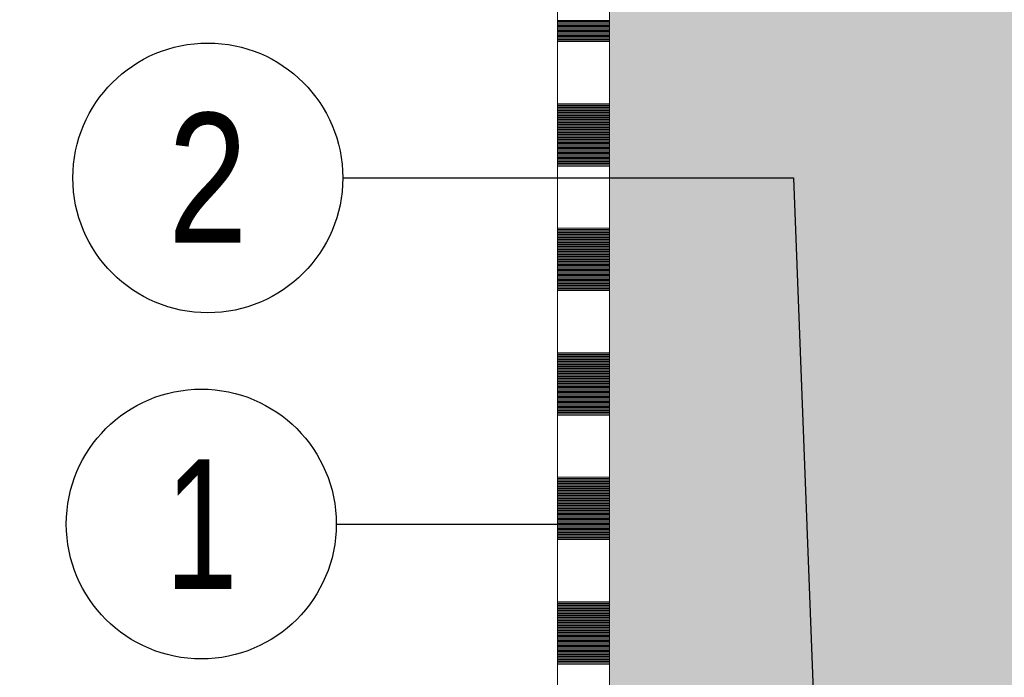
# Model space of a CAD drawing. Header units: millimetres. Extents: x 29003 to 60673, y -60985 to 17010.
# Tile 35 of 128: x 43278 to 44226, y -38376 to -37742. Entities that reach past the tile are written whole.
import ezdxf

# ---------------------------------------------------------------- set-up
doc = ezdxf.new("R2010")
doc.units = ezdxf.units.MM
doc.header["$PDMODE"] = 65
for name, color, linetype, lineweight in [('XR$1$ŘEZY_1', 7, 'Continuous', 25), ('XR$2$ŘEZY - KOTY_ TEXTY_1', 7, 'Continuous', 25), ('XR$3$ŘEZY - FILING_1', 7, 'Continuous', 25)]:
    doc.layers.add(name, color=color, linetype=linetype, lineweight=lineweight)
doc.styles.add('ARIAL', font='ARIAL.TTF')
doc.styles.add('ARIALNARROW', font='ARIALN.TTF')
doc.dimstyles.new('DIMSTYLE_4', dxfattribs={"dimtxt": 100, "dimasz": 150, "dimexe": 0, "dimexo": 0, "dimgap": 50, "dimtad": 2, "dimdec": 0, "dimrnd": 5, "dimzin": 12, "dimdsep": 46, "dimtxsty": 'ARIALNARROW', "dimblk1": 'ALL_ML_STRICH', "dimblk2": 'ALL_ML_STRICH', "dimsah": 1, "dimcen": 0, "dimclrd": 6, "dimclre": 6, "dimclrt": 6, "dimadec": 0, "dimazin": 0, "dimtfac": 1, "dimtdec": 0, "dimtix": 1, "dimtmove": 2, "dimatfit": 3, "dimfxl": 0, "dimtzin": 0, "dimlwd": 0, "dimlwe": 13, "dimarcsym": 0})

# ---------------------------------------------------------------- blocks, each defined once
blk = doc.blocks.new('VZOROVÁ ČÁRA_15')
at = {"layer": 'XR$1$ŘEZY_1', "color": 1, "linetype": 'Continuous', "lineweight": 13}
for p, q in [((43795.88, -37703.33), (43795.88, -37763.33)), ((43795.88, -37703.33), (43795.88, -37763.33)), ((43795.88, -37703.33), (43795.88, -37763.33)), ((43795.88, -37703.33), (43795.88, -37763.33)), ((43795.88, -37703.33), (43795.88, -37763.33)), ((43845.88, -37703.33), (43845.88, -37763.33)), ((43795.88, -37742.93), (43845.88, -37742.93)), ((43795.88, -37744.13), (43845.88, -37744.13)), ((43795.88, -37745.33), (43845.88, -37745.33)), ((43795.88, -37746.53), (43845.88, -37746.53)), ((43795.88, -37747.73), (43845.88, -37747.73)), ((43795.88, -37748.93), (43845.88, -37748.93)), ((43795.88, -37750.13), (43845.88, -37750.13)), ((43795.88, -37751.33), (43845.88, -37751.33)), ((43795.88, -37752.53), (43845.88, -37752.53)), ((43795.88, -37753.73), (43845.88, -37753.73)), ((43795.88, -37754.93), (43845.88, -37754.93)), ((43795.88, -37756.13), (43845.88, -37756.13)), ((43795.88, -37757.33), (43845.88, -37757.33)), ((43795.88, -37758.53), (43845.88, -37758.53)), ((43795.88, -37759.73), (43845.88, -37759.73)), ((43795.88, -37760.93), (43845.88, -37760.93)), ((43795.88, -37762.13), (43845.88, -37762.13)), ((43795.88, -37763.33), (43845.88, -37763.33)), ((43845.88, -37763.33), (43845.88, -37823.33)), ((43795.88, -37823.33), (43845.88, -37823.33)), ((43795.88, -37823.33), (43795.88, -37883.33)), ((43795.88, -37823.33), (43795.88, -37883.33)), ((43795.88, -37823.33), (43795.88, -37883.33)), ((43795.88, -37823.33), (43795.88, -37883.33)), ((43795.88, -37823.33), (43795.88, -37883.33)), ((43795.88, -37824.53), (43845.88, -37824.53)), ((43795.88, -37825.73), (43845.88, -37825.73)), ((43795.88, -37826.93), (43845.88, -37826.93)), ((43795.88, -37828.13), (43845.88, -37828.13)), ((43795.88, -37829.33), (43845.88, -37829.33)), ((43845.88, -37823.33), (43845.88, -37883.33)), ((43795.88, -37830.53), (43845.88, -37830.53)), ((43795.88, -37831.73), (43845.88, -37831.73)), ((43795.88, -37832.93), (43845.88, -37832.93)), ((43795.88, -37834.13), (43845.88, -37834.13)), ((43795.88, -37835.33), (43845.88, -37835.33)), ((43795.88, -37836.53), (43845.88, -37836.53)), ((43795.88, -37837.73), (43845.88, -37837.73)), ((43795.88, -37838.93), (43845.88, -37838.93)), ((43795.88, -37840.13), (43845.88, -37840.13)), ((43795.88, -37841.33), (43845.88, -37841.33)), ((43795.88, -37842.53), (43845.88, -37842.53)), ((43795.88, -37843.73), (43845.88, -37843.73)), ((43795.88, -37844.93), (43845.88, -37844.93)), ((43795.88, -37846.13), (43845.88, -37846.13)), ((43795.88, -37847.33), (43845.88, -37847.33)), ((43795.88, -37848.53), (43845.88, -37848.53)), ((43795.88, -37849.73), (43845.88, -37849.73)), ((43795.88, -37850.93), (43845.88, -37850.93)), ((43795.88, -37852.13), (43845.88, -37852.13)), ((43795.88, -37853.33), (43845.88, -37853.33)), ((43795.88, -37854.53), (43845.88, -37854.53)), ((43795.88, -37855.73), (43845.88, -37855.73)), ((43795.88, -37856.93), (43845.88, -37856.93)), ((43795.88, -37858.13), (43845.88, -37858.13)), ((43795.88, -37859.33), (43845.88, -37859.33)), ((43795.88, -37860.53), (43845.88, -37860.53)), ((43795.88, -37861.73), (43845.88, -37861.73)), ((43795.88, -37862.93), (43845.88, -37862.93)), ((43795.88, -37864.13), (43845.88, -37864.13)), ((43795.88, -37865.33), (43845.88, -37865.33)), ((43795.88, -37866.53), (43845.88, -37866.53)), ((43795.88, -37867.73), (43845.88, -37867.73)), ((43795.88, -37868.93), (43845.88, -37868.93)), ((43795.88, -37870.13), (43845.88, -37870.13)), ((43795.88, -37871.33), (43845.88, -37871.33)), ((43795.88, -37872.53), (43845.88, -37872.53)), ((43795.88, -37873.73), (43845.88, -37873.73)), ((43795.88, -37874.93), (43845.88, -37874.93)), ((43795.88, -37876.13), (43845.88, -37876.13)), ((43795.88, -37877.33), (43845.88, -37877.33)), ((43795.88, -37878.53), (43845.88, -37878.53)), ((43795.88, -37879.73), (43845.88, -37879.73)), ((43795.88, -37880.93), (43845.88, -37880.93)), ((43795.88, -37882.13), (43845.88, -37882.13)), ((43795.88, -37883.33), (43845.88, -37883.33)), ((43845.88, -37883.33), (43845.88, -37943.33)), ((43795.88, -37943.33), (43845.88, -37943.33)), ((43795.88, -37943.33), (43795.88, -38003.33)), ((43795.88, -37943.33), (43795.88, -38003.33)), ((43795.88, -37943.33), (43795.88, -38003.33)), ((43795.88, -37943.33), (43795.88, -38003.33)), ((43795.88, -37943.33), (43795.88, -38003.33)), ((43795.88, -37944.53), (43845.88, -37944.53)), ((43795.88, -37945.73), (43845.88, -37945.73)), ((43795.88, -37946.93), (43845.88, -37946.93)), ((43795.88, -37948.13), (43845.88, -37948.13)), ((43795.88, -37949.33), (43845.88, -37949.33)), ((43795.88, -37950.53), (43845.88, -37950.53)), ((43795.88, -37951.73), (43845.88, -37951.73)), ((43845.88, -37943.33), (43845.88, -38003.33)), ((43795.88, -37952.93), (43845.88, -37952.93)), ((43795.88, -37954.13), (43845.88, -37954.13)), ((43795.88, -37955.33), (43845.88, -37955.33)), ((43795.88, -37956.53), (43845.88, -37956.53)), ((43795.88, -37957.73), (43845.88, -37957.73)), ((43795.88, -37958.93), (43845.88, -37958.93)), ((43795.88, -37960.13), (43845.88, -37960.13)), ((43795.88, -37961.33), (43845.88, -37961.33)), ((43795.88, -37962.53), (43845.88, -37962.53)), ((43795.88, -37963.73), (43845.88, -37963.73)), ((43795.88, -37964.93), (43845.88, -37964.93)), ((43795.88, -37966.13), (43845.88, -37966.13)), ((43795.88, -37967.33), (43845.88, -37967.33)), ((43795.88, -37968.53), (43845.88, -37968.53)), ((43795.88, -37969.73), (43845.88, -37969.73)), ((43795.88, -37970.93), (43845.88, -37970.93)), ((43795.88, -37972.13), (43845.88, -37972.13)), ((43795.88, -37973.33), (43845.88, -37973.33)), ((43795.88, -37974.53), (43845.88, -37974.53)), ((43795.88, -37975.73), (43845.88, -37975.73)), ((43795.88, -37976.93), (43845.88, -37976.93)), ((43795.88, -37978.13), (43845.88, -37978.13)), ((43795.88, -37979.33), (43845.88, -37979.33)), ((43795.88, -37980.53), (43845.88, -37980.53)), ((43795.88, -37981.73), (43845.88, -37981.73)), ((43795.88, -37982.93), (43845.88, -37982.93)), ((43795.88, -37984.13), (43845.88, -37984.13)), ((43795.88, -37985.33), (43845.88, -37985.33)), ((43795.88, -37986.53), (43845.88, -37986.53)), ((43795.88, -37987.73), (43845.88, -37987.73)), ((43795.88, -37988.93), (43845.88, -37988.93)), ((43795.88, -37990.13), (43845.88, -37990.13)), ((43795.88, -37991.33), (43845.88, -37991.33)), ((43795.88, -37992.53), (43845.88, -37992.53)), ((43795.88, -37993.73), (43845.88, -37993.73)), ((43795.88, -37994.93), (43845.88, -37994.93)), ((43795.88, -37996.13), (43845.88, -37996.13)), ((43795.88, -37997.33), (43845.88, -37997.33)), ((43795.88, -37998.53), (43845.88, -37998.53)), ((43795.88, -37999.73), (43845.88, -37999.73)), ((43795.88, -38000.93), (43845.88, -38000.93)), ((43795.88, -38002.13), (43845.88, -38002.13)), ((43795.88, -38003.33), (43845.88, -38003.33)), ((43845.88, -38003.33), (43845.88, -38063.33)), ((43795.88, -38063.33), (43845.88, -38063.33)), ((43795.88, -38063.33), (43795.88, -38123.33)), ((43795.88, -38063.33), (43795.88, -38123.33)), ((43795.88, -38063.33), (43795.88, -38123.33)), ((43795.88, -38063.33), (43795.88, -38123.33)), ((43795.88, -38063.33), (43795.88, -38123.33)), ((43795.88, -38064.53), (43845.88, -38064.53)), ((43795.88, -38065.73), (43845.88, -38065.73)), ((43845.88, -38063.33), (43845.88, -38123.33)), ((43795.88, -38066.93), (43845.88, -38066.93)), ((43795.88, -38068.13), (43845.88, -38068.13)), ((43795.88, -38069.33), (43845.88, -38069.33)), ((43795.88, -38070.53), (43845.88, -38070.53)), ((43795.88, -38071.73), (43845.88, -38071.73)), ((43795.88, -38072.93), (43845.88, -38072.93)), ((43795.88, -38074.13), (43845.88, -38074.13)), ((43795.88, -38075.33), (43845.88, -38075.33)), ((43795.88, -38076.53), (43845.88, -38076.53)), ((43795.88, -38077.73), (43845.88, -38077.73)), ((43795.88, -38078.93), (43845.88, -38078.93)), ((43795.88, -38080.13), (43845.88, -38080.13)), ((43795.88, -38081.33), (43845.88, -38081.33)), ((43795.88, -38082.53), (43845.88, -38082.53)), ((43795.88, -38083.73), (43845.88, -38083.73)), ((43795.88, -38084.93), (43845.88, -38084.93)), ((43795.88, -38086.13), (43845.88, -38086.13)), ((43795.88, -38087.33), (43845.88, -38087.33)), ((43795.88, -38088.53), (43845.88, -38088.53)), ((43795.88, -38089.73), (43845.88, -38089.73)), ((43795.88, -38090.93), (43845.88, -38090.93)), ((43795.88, -38092.13), (43845.88, -38092.13)), ((43795.88, -38093.33), (43845.88, -38093.33)), ((43795.88, -38094.53), (43845.88, -38094.53)), ((43795.88, -38095.73), (43845.88, -38095.73)), ((43795.88, -38096.93), (43845.88, -38096.93)), ((43795.88, -38098.13), (43845.88, -38098.13)), ((43795.88, -38099.33), (43845.88, -38099.33)), ((43795.88, -38100.53), (43845.88, -38100.53)), ((43795.88, -38101.73), (43845.88, -38101.73)), ((43795.88, -38102.93), (43845.88, -38102.93)), ((43795.88, -38104.13), (43845.88, -38104.13)), ((43795.88, -38105.33), (43845.88, -38105.33)), ((43795.88, -38106.53), (43845.88, -38106.53)), ((43795.88, -38107.73), (43845.88, -38107.73)), ((43795.88, -38108.93), (43845.88, -38108.93)), ((43795.88, -38110.13), (43845.88, -38110.13)), ((43795.88, -38111.33), (43845.88, -38111.33)), ((43795.88, -38112.53), (43845.88, -38112.53)), ((43795.88, -38113.73), (43845.88, -38113.73)), ((43795.88, -38114.93), (43845.88, -38114.93)), ((43795.88, -38116.13), (43845.88, -38116.13)), ((43795.88, -38117.33), (43845.88, -38117.33)), ((43795.88, -38118.53), (43845.88, -38118.53)), ((43795.88, -38119.73), (43845.88, -38119.73)), ((43795.88, -38120.93), (43845.88, -38120.93)), ((43795.88, -38122.13), (43845.88, -38122.13)), ((43795.88, -38123.33), (43845.88, -38123.33)), ((43845.88, -38123.33), (43845.88, -38183.33)), ((43795.88, -38183.33), (43845.88, -38183.33)), ((43795.88, -38183.33), (43795.88, -38243.33)), ((43795.88, -38183.33), (43795.88, -38243.33)), ((43795.88, -38183.33), (43795.88, -38243.33)), ((43795.88, -38183.33), (43795.88, -38243.33)), ((43795.88, -38183.33), (43795.88, -38243.33)), ((43795.88, -38184.53), (43845.88, -38184.53)), ((43795.88, -38185.73), (43845.88, -38185.73)), ((43795.88, -38186.93), (43845.88, -38186.93)), ((43795.88, -38188.13), (43845.88, -38188.13)), ((43795.88, -38189.33), (43845.88, -38189.33)), ((43845.88, -38183.33), (43845.88, -38243.33)), ((43795.88, -38190.53), (43845.88, -38190.53)), ((43795.88, -38191.73), (43845.88, -38191.73)), ((43795.88, -38192.93), (43845.88, -38192.93)), ((43795.88, -38194.13), (43845.88, -38194.13)), ((43795.88, -38195.33), (43845.88, -38195.33)), ((43795.88, -38196.53), (43845.88, -38196.53)), ((43795.88, -38197.73), (43845.88, -38197.73)), ((43795.88, -38198.93), (43845.88, -38198.93)), ((43795.88, -38200.13), (43845.88, -38200.13)), ((43795.88, -38201.33), (43845.88, -38201.33)), ((43795.88, -38202.53), (43845.88, -38202.53)), ((43795.88, -38203.73), (43845.88, -38203.73)), ((43795.88, -38204.93), (43845.88, -38204.93)), ((43795.88, -38206.13), (43845.88, -38206.13)), ((43795.88, -38207.33), (43845.88, -38207.33)), ((43795.88, -38208.53), (43845.88, -38208.53)), ((43795.88, -38209.73), (43845.88, -38209.73)), ((43795.88, -38210.93), (43845.88, -38210.93)), ((43795.88, -38212.13), (43845.88, -38212.13)), ((43795.88, -38213.33), (43845.88, -38213.33)), ((43795.88, -38214.53), (43845.88, -38214.53)), ((43795.88, -38215.73), (43845.88, -38215.73)), ((43795.88, -38216.93), (43845.88, -38216.93)), ((43795.88, -38218.13), (43845.88, -38218.13)), ((43795.88, -38219.33), (43845.88, -38219.33)), ((43795.88, -38220.53), (43845.88, -38220.53)), ((43795.88, -38221.73), (43845.88, -38221.73)), ((43795.88, -38222.93), (43845.88, -38222.93)), ((43795.88, -38224.13), (43845.88, -38224.13)), ((43795.88, -38225.33), (43845.88, -38225.33)), ((43795.88, -38226.53), (43845.88, -38226.53)), ((43795.88, -38227.73), (43845.88, -38227.73)), ((43795.88, -38228.93), (43845.88, -38228.93)), ((43795.88, -38230.13), (43845.88, -38230.13)), ((43795.88, -38231.33), (43845.88, -38231.33)), ((43795.88, -38232.53), (43845.88, -38232.53)), ((43795.88, -38233.73), (43845.88, -38233.73)), ((43795.88, -38234.93), (43845.88, -38234.93)), ((43795.88, -38236.13), (43845.88, -38236.13)), ((43795.88, -38237.33), (43845.88, -38237.33)), ((43795.88, -38238.53), (43845.88, -38238.53)), ((43795.88, -38239.73), (43845.88, -38239.73)), ((43795.88, -38240.93), (43845.88, -38240.93)), ((43795.88, -38242.13), (43845.88, -38242.13)), ((43795.88, -38243.33), (43845.88, -38243.33)), ((43845.88, -38243.33), (43845.88, -38303.33)), ((43795.88, -38303.33), (43845.88, -38303.33)), ((43795.88, -38303.33), (43795.88, -38363.33)), ((43795.88, -38303.33), (43795.88, -38363.33)), ((43795.88, -38303.33), (43795.88, -38363.33)), ((43795.88, -38303.33), (43795.88, -38363.33)), ((43795.88, -38303.33), (43795.88, -38363.33)), ((43845.88, -38303.33), (43845.88, -38363.33)), ((43795.88, -38304.53), (43845.88, -38304.53)), ((43795.88, -38305.73), (43845.88, -38305.73)), ((43795.88, -38306.93), (43845.88, -38306.93)), ((43795.88, -38308.13), (43845.88, -38308.13)), ((43795.88, -38309.33), (43845.88, -38309.33)), ((43795.88, -38310.53), (43845.88, -38310.53)), ((43795.88, -38311.73), (43845.88, -38311.73)), ((43795.88, -38312.93), (43845.88, -38312.93)), ((43795.88, -38314.13), (43845.88, -38314.13)), ((43795.88, -38315.33), (43845.88, -38315.33)), ((43795.88, -38316.53), (43845.88, -38316.53)), ((43795.88, -38317.73), (43845.88, -38317.73)), ((43795.88, -38318.93), (43845.88, -38318.93)), ((43795.88, -38320.13), (43845.88, -38320.13)), ((43795.88, -38321.33), (43845.88, -38321.33)), ((43795.88, -38322.53), (43845.88, -38322.53)), ((43795.88, -38323.73), (43845.88, -38323.73)), ((43795.88, -38324.93), (43845.88, -38324.93)), ((43795.88, -38326.13), (43845.88, -38326.13)), ((43795.88, -38327.33), (43845.88, -38327.33)), ((43795.88, -38328.53), (43845.88, -38328.53)), ((43795.88, -38329.73), (43845.88, -38329.73)), ((43795.88, -38330.93), (43845.88, -38330.93)), ((43795.88, -38332.13), (43845.88, -38332.13)), ((43795.88, -38333.33), (43845.88, -38333.33)), ((43795.88, -38334.53), (43845.88, -38334.53)), ((43795.88, -38335.73), (43845.88, -38335.73)), ((43795.88, -38336.93), (43845.88, -38336.93)), ((43795.88, -38338.13), (43845.88, -38338.13)), ((43795.88, -38339.33), (43845.88, -38339.33)), ((43795.88, -38340.53), (43845.88, -38340.53)), ((43795.88, -38341.73), (43845.88, -38341.73)), ((43795.88, -38342.93), (43845.88, -38342.93)), ((43795.88, -38344.13), (43845.88, -38344.13)), ((43795.88, -38345.33), (43845.88, -38345.33)), ((43795.88, -38346.53), (43845.88, -38346.53)), ((43795.88, -38347.73), (43845.88, -38347.73)), ((43795.88, -38348.93), (43845.88, -38348.93)), ((43795.88, -38350.13), (43845.88, -38350.13)), ((43795.88, -38351.33), (43845.88, -38351.33)), ((43795.88, -38352.53), (43845.88, -38352.53)), ((43795.88, -38353.73), (43845.88, -38353.73)), ((43795.88, -38354.93), (43845.88, -38354.93)), ((43795.88, -38356.13), (43845.88, -38356.13)), ((43795.88, -38357.33), (43845.88, -38357.33)), ((43795.88, -38358.53), (43845.88, -38358.53)), ((43795.88, -38359.73), (43845.88, -38359.73)), ((43795.88, -38360.93), (43845.88, -38360.93)), ((43795.88, -38362.13), (43845.88, -38362.13)), ((43795.88, -38363.33), (43845.88, -38363.33)), ((43845.88, -38363.33), (43845.88, -38423.33))]:
    blk.add_line(p, q, dxfattribs=at)
for points in [[(43795.88, -37643.33), (43795.88, -37703.33), (43795.88, -37763.33)], [(43795.88, -37643.33), (43795.88, -37703.33), (43795.88, -37763.33)], [(43795.88, -37763.33), (43795.88, -37823.33), (43795.88, -37883.33)], [(43795.88, -37763.33), (43795.88, -37823.33), (43795.88, -37883.33)], [(43795.88, -37883.33), (43795.88, -37943.33), (43795.88, -38003.33)], [(43795.88, -37883.33), (43795.88, -37943.33), (43795.88, -38003.33)], [(43795.88, -38003.33), (43795.88, -38063.33), (43795.88, -38123.33)], [(43795.88, -38003.33), (43795.88, -38063.33), (43795.88, -38123.33)], [(43795.88, -38123.33), (43795.88, -38183.33), (43795.88, -38243.33)], [(43795.88, -38123.33), (43795.88, -38183.33), (43795.88, -38243.33)], [(43795.88, -38243.33), (43795.88, -38303.33), (43795.88, -38363.33)], [(43795.88, -38243.33), (43795.88, -38303.33), (43795.88, -38363.33)], [(43795.88, -38363.33), (43795.88, -38423.33), (43795.88, -38483.33)], [(43795.88, -38363.33), (43795.88, -38423.33), (43795.88, -38483.33)]]:
    blk.add_lwpolyline(points, dxfattribs=at)
blk = doc.blocks.new('ALL_ML_STRICH')
at = {"color": 0, "linetype": 'ByBlock', "lineweight": -2}
for p, q in [((0, -0.5), (0, 0.5)), ((-0.3, -0.3), (0.3, 0.3)), ((-1, 0), (0.5, 0))]:
    blk.add_line(p, q, dxfattribs=at)
blk = doc.blocks.new('*D123')
at = {"layer": 'DEFPOINTS', "color": 6, "linetype": 'Continuous', "lineweight": 13}
for p in [(43875.88, -37420.17), (42512.33, -38640.17), (43795.88, -38640.17)]:
    blk.add_point(p, dxfattribs=at)
at = {"layer": 'XR$2$ŘEZY - KOTY_ TEXTY_1', "color": 6, "linetype": 'Continuous', "lineweight": -2}
for p, q in [((43469.48, -37420.17), (42512.33, -37420.17)), ((42512.33, -38640.17), (42512.33, -37420.17)), ((42512.33, -38640.17), (42512.33, -38640.17))]:
    blk.add_line(p, q, dxfattribs=at)
at = {"layer": 'XR$2$ŘEZY - KOTY_ TEXTY_1', "color": 6, "linetype": 'Continuous', "lineweight": 13, "xscale": 150, "yscale": 150, "zscale": 150}
for p, rotation in [((42512.33, -37420.17), 90), ((42512.33, -38640.17), 270)]:
    blk.add_blockref('ALL_ML_STRICH', p, dxfattribs=dict(at, rotation=rotation))
at = {"layer": 'XR$2$ŘEZY - KOTY_ TEXTY_1', "color": 6, "linetype": 'Continuous', "lineweight": 13, "insert": (42412.33, -38031.23), "char_height": 100, "width": 324.5714, "attachment_point": 5, "rotation": 90, "style": 'ARIALNARROW'}
blk.add_mtext('\\W0.81;\\A1;{1220}', dxfattribs=at)
blk = doc.blocks.new('*D258')
at = {"layer": 'DEFPOINTS', "color": 6, "linetype": 'Continuous', "lineweight": 13}
for p in [(43795.88, -37523.33), (42962.33, -38640.84), (43795.35, -38640.84)]:
    blk.add_point(p, dxfattribs=at)
at = {"layer": 'XR$2$ŘEZY - KOTY_ TEXTY_1', "color": 6, "linetype": 'Continuous', "lineweight": -2}
for p, q in [((42962.33, -37523.33), (42962.33, -37523.33)), ((42962.33, -38640.84), (42962.33, -37523.33)), ((42962.33, -38640.84), (42962.33, -38640.84))]:
    blk.add_line(p, q, dxfattribs=at)
at = {"layer": 'XR$2$ŘEZY - KOTY_ TEXTY_1', "color": 6, "linetype": 'Continuous', "lineweight": 13, "xscale": 150, "yscale": 150, "zscale": 150}
for p, rotation in [((42962.33, -37523.33), 90), ((42962.33, -38640.84), 270)]:
    blk.add_blockref('ALL_ML_STRICH', p, dxfattribs=dict(at, rotation=rotation))
at = {"layer": 'XR$2$ŘEZY - KOTY_ TEXTY_1', "color": 6, "linetype": 'Continuous', "lineweight": 13, "insert": (42862.33, -38083.15), "char_height": 100, "width": 324.5714, "attachment_point": 5, "rotation": 90, "style": 'ARIALNARROW'}
blk.add_mtext('\\W0.81;\\A1;{1120}', dxfattribs=at)

msp = doc.modelspace()

# ---------------------------------------------------------------- hatches: boundary and pattern name
at = {"layer": 'XR$3$ŘEZY - FILING_1', "linetype": 'Continuous', "lineweight": 13}
msp.add_hatch(color=254, dxfattribs=at).paths.add_polyline_path([(32895.88, -35575.17), (32895.88, -36240.17), (33345.88, -36240.17), (33345.88, -35910.17), (39305.88, -35910.17), (39305.88, -36270.17), (39805.88, -36270.17), (39805.88, -36620.17), (39905.88, -36620.17), (39905.88, -35910.17), (41055.88, -35910.17), (41055.88, -36620.17), (41155.88, -36620.17), (41155.88, -35910.17), (41267.73, -35910.17), (43795.88, -37523.33), (43845.88, -37523.33), (43845.88, -38980.84), (43795.88, -38980.84), (43795.88, -39599.49), (45405.88, -39599.49), (45405.88, -33085.17), (46555.88, -33085.17), (46555.88, -32774.96), (46420.88, -32774.96), (46420.88, -32880.17), (43685.88, -32880.17), (43685.88, -32590.17), (39755.88, -32521.57), (39755.88, -31860.17), (39305.88, -31860.17), (39305.88, -32960.17), (39905.88, -32960.17), (39905.88, -32810.17), (41075.88, -32810.17), (41075.88, -33540.17), (41175.88, -33540.17), (41175.88, -32810.17), (42885.88, -32810.17), (42885.88, -33190.17), (44955.88, -33190.17), (44955.88, -37420.17), (43875.88, -37420.17), (43875.88, -37251.07), (43610.88, -37251.07), (43610.88, -37081.98), (43345.88, -37081.98), (43345.88, -36912.89), (43080.88, -36912.89), (43080.88, -36743.8), (42815.88, -36743.8), (42815.88, -36574.71), (42550.88, -36574.71), (42550.88, -36405.62), (42285.88, -36405.62), (42285.88, -36236.53), (42020.88, -36236.53), (42020.88, -36067.44), (41755.88, -36067.44), (41755.88, -35898.35), (41490.88, -35898.35), (41490.88, -35729.26), (41225.88, -35729.26), (41225.88, -35560.17), (35775.88, -35560.17), (35775.88, -35575.17)])

# ---------------------------------------------------------------- linework, layer by layer
at = {"layer": 'XR$1$ŘEZY_1', "color": 7, "linetype": 'Continuous', "lineweight": 13}
msp.add_line((43795.88, -38640.17), (43795.88, -37523.33), dxfattribs=at)
at = {"layer": 'XR$1$ŘEZY_1', "color": 1, "linetype": 'Continuous', "lineweight": 13}
msp.add_line((43845.88, -38980.84), (43845.88, -37523.33), dxfattribs=at)
at = {"layer": 'XR$2$ŘEZY - KOTY_ TEXTY_1', "color": 7, "linetype": 'Continuous', "lineweight": 25}
for p, q in [((43588.95, -37894.72), (44023.06, -37894.72)), ((44023.06, -37894.72), (44057.26, -38783.76)), ((43582.66, -38228.36), (43821.41, -38228.36))]:
    msp.add_line(p, q, dxfattribs=at)
for centre in [(43458.95, -37894.72), (43452.66, -38228.36)]:
    msp.add_circle(centre, 130, dxfattribs=at)

# ---------------------------------------------------------------- block references
at = {"layer": 'XR$1$ŘEZY_1', "color": 1, "linetype": 'Continuous', "lineweight": 13}
msp.add_blockref('VZOROVÁ ČÁRA_15', (0, 0), dxfattribs=at)

# ---------------------------------------------------------------- texts
at = {"layer": 'XR$2$ŘEZY - KOTY_ TEXTY_1', "color": 7, "linetype": 'Continuous', "lineweight": 25, "char_height": 125, "attachment_point": 5, "style": 'ARIAL'}
for s, insert, width in [('\\W0.79;2', (43458.95, -37894.72), 127.8487), ('\\W0.72;1', (43452.66, -38228.36), 123.4562)]:
    msp.add_mtext(s, dxfattribs=dict(at, insert=insert, width=width))

# ---------------------------------------------------------------- dimensions: what is measured, and where the dimension line sits
at = {"layer": 'XR$2$ŘEZY - KOTY_ TEXTY_1', "color": 6, "linetype": 'Continuous', "lineweight": 13}
for base, p1, p2, picture, middle in [((42512.33, -37420.17), (42512.33, -38640.17), (43469.48, -37420.17), '*D123', (42412.33, -38031.23)), ((42962.33, -37523.33), (42962.33, -38640.84), (42962.33, -37523.33), '*D258', (42862.33, -38083.15))]:
    dim = msp.add_linear_dim(base=base, p1=p1, p2=p2, angle=90, dimstyle='DIMSTYLE_4', override={"dimpost": '<>', "dimclrd": 6, "dimclre": 6, "dimclrt": 6, "dimlwd": 0, "dimlwe": 13}, dxfattribs=at)
    dim.commit()
    dim.dimension.update_dxf_attribs({"geometry": picture, "text_midpoint": middle, "dimtype": 160})

doc.saveas('drawing.dxf')
